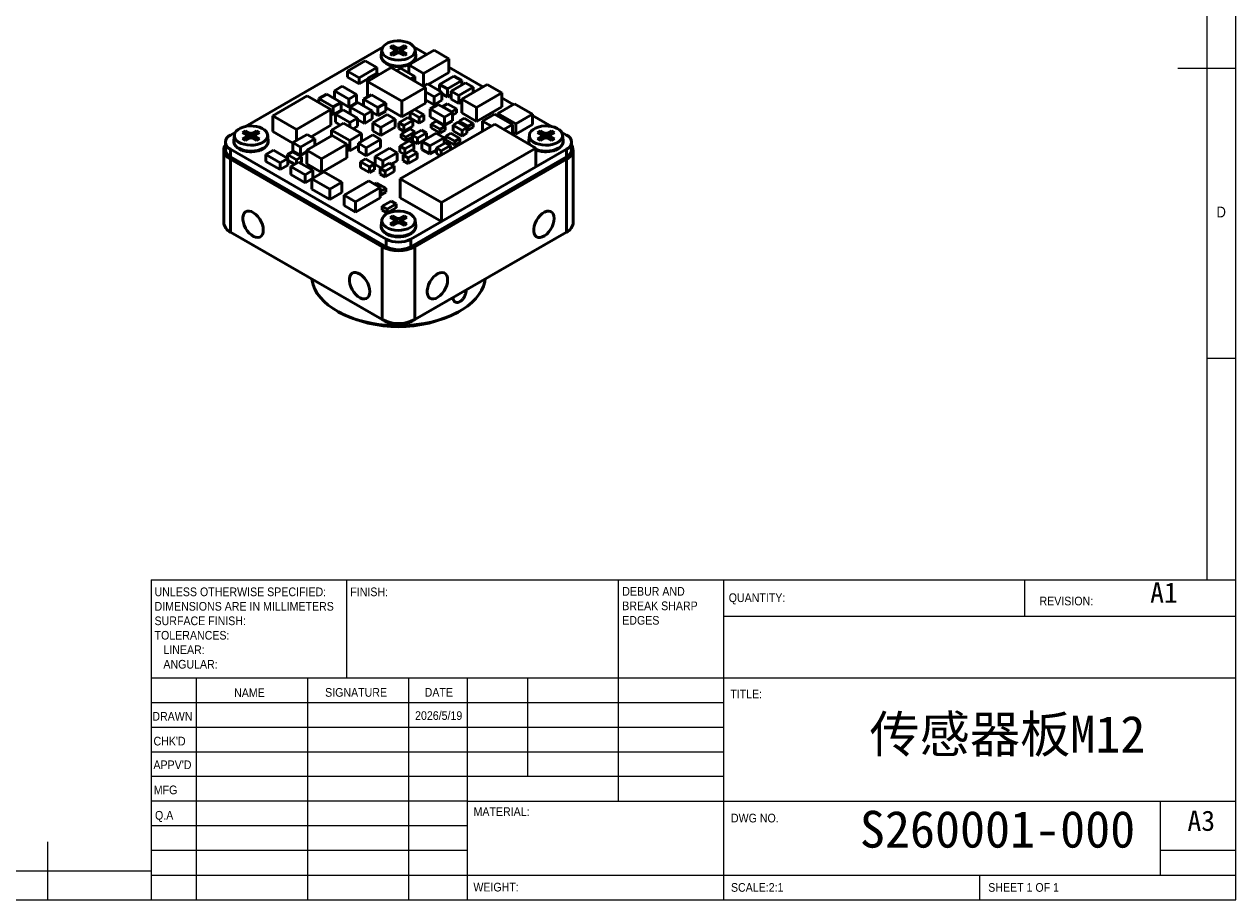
# Model space of a CAD drawing. Header units: millimetres. Extents: x 2 to 208, y 2 to 146.
# Tile 2 of 3: x 103 to 208, y 2 to 78. Entities that reach past the tile are written whole.
import ezdxf

# ---------------------------------------------------------------- set-up
doc = ezdxf.new("R2010")
doc.units = ezdxf.units.MM
doc.header["$LTSCALE"] = 0.5
doc.layers.add('SOL', color=7, linetype='Continuous', lineweight=50)
doc.layers.add('TEXT', color=5, linetype='Continuous')
doc.styles.add('SLDTEXTSTYLE1', font='GOTHIC.TTF', dxfattribs={"width": 0.913})
doc.styles.add('SLDTEXTSTYLE2', font='仿宋_GB2312')
doc.styles.add('SLDTEXTSTYLE3', font='仿宋_GB2312', dxfattribs={"bigfont": 'bigfont'})

msp = doc.modelspace()

# ---------------------------------------------------------------- linework, layer by layer
at = {"layer": 'SOL'}
for p, q in [((122.036, 69.237), (133.892, 76.082)), ((133.76, 75.373), (133.757, 75.343)), ((133.811, 75.854), (133.76, 75.373)), ((134.526, 76.08), (134.766, 76.219)), ((134.865, 75.884), (134.526, 76.08)), ((134.526, 75.525), (134.865, 75.721)), ((134.766, 75.386), (134.526, 75.525)), ((134.766, 76.219), (135.106, 76.023)), ((134.914, 75.839), (134.766, 76.219)), ((135.106, 75.582), (134.766, 75.386)), ((134.865, 75.444), (134.865, 75.721)), ((134.938, 75.777), (134.923, 75.817)), ((134.924, 75.477), (134.924, 75.803)), ((134.924, 75.769), (134.938, 75.777)), ((134.938, 75.777), (135.106, 75.68)), ((135.106, 75.68), (135.106, 76.023)), ((135.389, 76.023), (135.728, 76.219)), ((135.389, 76.023), (135.389, 75.68)), ((135.389, 75.68), (135.557, 75.777)), ((135.728, 75.386), (135.389, 75.582)), ((135.557, 75.777), (135.572, 75.817)), ((135.557, 75.777), (135.571, 75.769)), ((135.571, 75.803), (135.571, 75.477)), ((135.581, 75.839), (135.728, 76.219)), ((135.969, 76.08), (135.629, 75.884)), ((135.629, 75.721), (135.969, 75.525)), ((135.629, 75.721), (135.629, 75.444)), ((135.728, 76.219), (135.969, 76.08)), ((135.969, 75.525), (135.728, 75.386)), ((138.323, 75.822), (136.131, 74.557)), ((136.603, 76.082), (137.687, 75.455)), ((136.735, 75.373), (136.683, 75.854)), ((136.738, 75.338), (136.735, 75.373)), ((139.595, 75.087), (138.323, 75.822)), ((130.86, 74.016), (132.381, 74.893)), ((133.371, 74.322), (131.85, 73.444)), ((132.381, 74.893), (133.371, 74.322)), ((134.619, 74.317), (132.569, 73.133)), ((133.371, 73.852), (133.371, 74.322)), ((137.589, 72.603), (134.619, 74.317)), ((135.071, 74.056), (135.425, 74.261)), ((135.425, 74.261), (136.662, 73.547)), ((136.131, 73.854), (136.131, 74.557)), ((136.131, 74.557), (137.403, 73.822)), ((137.403, 73.822), (139.595, 75.087)), ((139.595, 75.087), (139.595, 73.903)), ((139.595, 74.354), (142.537, 72.656)), ((131.85, 73.444), (130.86, 74.016)), ((130.86, 74.016), (130.86, 73.485)), ((131.85, 72.913), (130.86, 73.485)), ((131.85, 73.444), (131.85, 72.913)), ((132.592, 73.342), (131.85, 72.913)), ((133.37, 73.853), (132.592, 73.404)), ((132.592, 73.404), (132.815, 73.275)), ((132.592, 73.404), (132.592, 73.147)), ((133.593, 73.724), (133.37, 73.853)), ((136.662, 73.547), (136.308, 73.342)), ((136.662, 73.547), (136.662, 73.138)), ((137.403, 73.822), (137.403, 72.71)), ((137.82, 72.878), (139.595, 73.903)), ((140.032, 73.587), (138.794, 72.873)), ((139.466, 72.485), (140.703, 73.199)), ((140.703, 73.199), (140.032, 73.587)), ((140.703, 73.199), (140.703, 72.834)), ((129.724, 72.318), (130.396, 72.706)), ((130.962, 71.604), (129.724, 72.318)), ((129.724, 72.318), (129.724, 71.642)), ((130.396, 72.706), (131.633, 71.991)), ((132.569, 73.133), (132.569, 71.783)), ((132.569, 73.133), (135.539, 71.419)), ((135.539, 71.419), (137.589, 72.603)), ((137.406, 72.709), (137.76, 72.913)), ((137.589, 71.247), (137.589, 72.603)), ((138.325, 71.811), (137.589, 72.236)), ((137.76, 72.913), (138.997, 72.199)), ((138.997, 72.199), (138.325, 71.811)), ((138.794, 72.873), (139.466, 72.485)), ((138.794, 72.873), (138.794, 72.316)), ((138.997, 72.199), (138.997, 71.505)), ((139.466, 71.791), (139.466, 72.485)), ((141.019, 73.017), (139.782, 72.302)), ((139.782, 72.302), (139.782, 71.608)), ((139.782, 72.302), (140.454, 71.915)), ((140.454, 71.915), (141.691, 72.629)), ((142.902, 72.867), (140.71, 71.602)), ((141.691, 72.629), (141.019, 73.017)), ((141.691, 72.629), (141.691, 72.168)), ((144.175, 72.132), (142.902, 72.867)), ((127.367, 71.88), (124.397, 70.166)), ((129.417, 70.697), (127.367, 71.88)), ((128.377, 71.644), (129.049, 72.032)), ((129.615, 70.93), (128.377, 71.644)), ((128.377, 71.644), (128.377, 71.297)), ((129.049, 72.032), (130.286, 71.317)), ((130.286, 71.317), (129.615, 70.93)), ((130.286, 71.317), (130.286, 70.623)), ((130.962, 70.909), (130.286, 71.299)), ((131.633, 71.991), (130.962, 71.604)), ((130.962, 70.909), (130.962, 71.604)), ((131.633, 71.297), (130.962, 70.909)), ((131.071, 70.918), (131.743, 71.306)), ((131.633, 71.991), (131.633, 71.297)), ((131.743, 71.306), (132.98, 70.592)), ((132.239, 71.592), (132.91, 71.98)), ((133.476, 70.878), (132.239, 71.592)), ((132.239, 71.592), (132.239, 71.02)), ((132.91, 71.98), (134.148, 71.266)), ((134.148, 71.266), (133.476, 70.878)), ((134.148, 71.266), (134.148, 70.571)), ((135.539, 71.419), (135.539, 70.063)), ((135.539, 70.063), (137.589, 71.247)), ((138.325, 71.117), (137.589, 71.542)), ((137.986, 70.763), (138.658, 71.15)), ((138.325, 71.117), (138.325, 71.811)), ((138.997, 71.505), (138.325, 71.117)), ((138.658, 71.15), (139.895, 70.436)), ((138.997, 72.061), (139.466, 71.791)), ((139.058, 70.956), (139.482, 71.201)), ((139.466, 71.791), (139.782, 71.973)), ((139.482, 71.201), (140.26, 70.752)), ((139.782, 71.608), (140.454, 71.221)), ((140.454, 71.221), (140.454, 71.915)), ((140.454, 71.221), (140.71, 71.369)), ((140.71, 70.418), (140.71, 71.602)), ((140.71, 71.602), (141.983, 70.867)), ((141.983, 70.867), (144.175, 72.132)), ((143.82, 70.371), (145.257, 71.201)), ((144.175, 72.132), (144.175, 70.948)), ((144.175, 71.71), (145.157, 71.143)), ((145.257, 71.201), (146.813, 70.303)), ((124.397, 70.166), (124.397, 68.811)), ((124.397, 70.166), (126.447, 68.982)), ((126.447, 68.982), (129.417, 70.697)), ((129.417, 70.697), (129.417, 69.341)), ((129.615, 70.236), (129.417, 70.349)), ((129.615, 70.236), (129.615, 70.93)), ((130.286, 70.623), (129.615, 70.236)), ((129.814, 70.296), (130.486, 70.684)), ((131.051, 69.582), (129.814, 70.296)), ((129.814, 70.296), (129.814, 69.602)), ((130.486, 70.684), (131.723, 69.97)), ((132.309, 70.204), (131.071, 70.918)), ((131.071, 70.918), (131.071, 70.346)), ((132.98, 70.592), (132.309, 70.204)), ((132.309, 69.51), (132.309, 70.204)), ((132.98, 70.592), (132.98, 69.898)), ((133.476, 70.184), (132.98, 70.47)), ((134.284, 70.269), (133.047, 69.555)), ((133.476, 70.184), (133.476, 70.878)), ((134.148, 70.571), (133.476, 70.184)), ((134.148, 70.866), (135.539, 70.063)), ((134.956, 69.881), (134.284, 70.269)), ((136.244, 70.463), (136.669, 70.708)), ((136.244, 70.463), (137.022, 70.014)), ((136.244, 69.973), (136.244, 70.463)), ((136.669, 70.708), (137.446, 70.258)), ((137.446, 70.258), (137.022, 70.014)), ((137.446, 70.258), (137.446, 69.769)), ((139.223, 70.048), (137.986, 70.763)), ((137.986, 70.763), (137.986, 70.069)), ((139.223, 69.354), (137.986, 70.069)), ((139.836, 70.507), (139.058, 70.956)), ((139.058, 70.956), (139.058, 70.919)), ((139.895, 70.436), (139.223, 70.048)), ((140.26, 70.752), (139.836, 70.507)), ((139.836, 70.507), (139.836, 70.47)), ((139.895, 70.436), (139.895, 69.742)), ((140.26, 70.425), (139.895, 70.215)), ((140.26, 70.752), (140.26, 70.425)), ((140.71, 70.418), (141.983, 69.683)), ((141.983, 69.683), (144.175, 70.948)), ((141.983, 70.867), (141.983, 69.683)), ((142.499, 69.712), (143.525, 70.304)), ((143.525, 70.304), (145.08, 69.406)), ((145.376, 69.473), (143.82, 70.371)), ((143.82, 70.371), (143.82, 70.134)), ((146.813, 70.303), (145.376, 69.473)), ((146.813, 70.303), (146.813, 69.404)), ((146.813, 70.187), (148.458, 69.237)), ((127.715, 68.359), (129.417, 69.341)), ((129.478, 68.935), (130.503, 69.527)), ((130.224, 69.365), (129.814, 69.602)), ((130.503, 69.527), (132.059, 68.629)), ((131.723, 69.97), (131.051, 69.582)), ((131.051, 69.21), (131.051, 69.582)), ((131.723, 69.275), (131.331, 69.049)), ((131.723, 69.97), (131.723, 69.275)), ((132.309, 69.51), (131.723, 69.848)), ((132.98, 69.898), (132.309, 69.51)), ((133.047, 69.555), (133.047, 68.861)), ((133.047, 69.555), (133.719, 69.167)), ((133.719, 69.167), (134.956, 69.881)), ((133.719, 68.473), (134.956, 69.187)), ((133.719, 68.473), (133.719, 69.167)), ((134.956, 69.881), (134.956, 69.187)), ((136.064, 70.016), (135.286, 69.567)), ((135.286, 69.567), (135.71, 69.322)), ((135.286, 69.567), (135.286, 69.077)), ((135.286, 69.077), (135.71, 68.833)), ((143.547, 69.433), (135.393, 64.725)), ((136.244, 69.024), (135.466, 68.575)), ((136.488, 69.771), (135.71, 69.322)), ((135.71, 69.322), (135.71, 68.833)), ((135.71, 68.833), (136.488, 69.282)), ((136.488, 69.771), (136.064, 70.016)), ((137.022, 69.524), (136.244, 69.973)), ((136.668, 68.779), (136.244, 69.024)), ((136.488, 69.282), (136.488, 69.771)), ((137.022, 70.014), (137.022, 69.524)), ((137.446, 69.769), (137.022, 69.524)), ((138.07, 69.453), (138.494, 69.698)), ((138.848, 69.004), (138.07, 69.453)), ((138.07, 69.453), (138.07, 69.126)), ((138.848, 68.677), (138.07, 69.126)), ((138.494, 69.698), (139.272, 69.249)), ((139.272, 69.249), (138.848, 69.004)), ((138.848, 69.004), (138.848, 68.677)), ((139.223, 69.354), (139.223, 70.048)), ((139.895, 69.742), (139.223, 69.354)), ((139.272, 69.249), (139.272, 68.922)), ((139.956, 69.357), (140.38, 69.602)), ((139.956, 69.357), (140.734, 68.908)), ((139.956, 68.867), (139.956, 69.357)), ((140.38, 69.602), (141.158, 69.153)), ((140.495, 69.712), (140.919, 69.957)), ((141.273, 69.263), (140.495, 69.712)), ((140.495, 69.712), (140.495, 69.536)), ((141.158, 69.153), (140.734, 68.908)), ((140.919, 69.957), (141.697, 69.508)), ((141.158, 69.153), (141.158, 68.663)), ((141.697, 69.508), (141.273, 69.263)), ((141.273, 69.263), (141.273, 68.936)), ((141.697, 69.181), (141.273, 68.936)), ((141.697, 69.508), (141.697, 69.181)), ((143.265, 69.27), (142.499, 69.712)), ((142.499, 69.712), (142.499, 68.828)), ((147.103, 67.38), (143.547, 69.433)), ((145.08, 69.406), (144.336, 68.977)), ((145.08, 69.406), (145.08, 68.547)), ((145.376, 69.473), (145.376, 68.575)), ((146.813, 69.404), (145.376, 68.575)), ((120.752, 68.496), (121.164, 68.734)), ((121.032, 68.025), (121.029, 67.996)), ((121.083, 68.506), (121.032, 68.025)), ((121.798, 68.733), (122.039, 68.871)), ((122.138, 68.537), (121.798, 68.733)), ((121.798, 68.177), (122.138, 68.373)), ((122.039, 68.039), (121.798, 68.177)), ((122.039, 68.871), (122.378, 68.675)), ((122.186, 68.491), (122.039, 68.871)), ((122.378, 68.235), (122.039, 68.039)), ((122.138, 68.096), (122.138, 68.373)), ((122.21, 68.429), (122.195, 68.469)), ((122.196, 68.13), (122.196, 68.455)), ((122.196, 68.421), (122.21, 68.429)), ((122.21, 68.429), (122.378, 68.333)), ((122.378, 68.333), (122.378, 68.675)), ((122.661, 68.675), (123, 68.871)), ((122.661, 68.675), (122.661, 68.333)), ((122.661, 68.333), (122.829, 68.429)), ((123, 68.039), (122.661, 68.235)), ((122.829, 68.429), (122.844, 68.469)), ((122.829, 68.429), (122.843, 68.421)), ((122.843, 68.455), (122.843, 68.13)), ((122.853, 68.491), (123, 68.871)), ((123.241, 68.733), (122.901, 68.537)), ((122.901, 68.373), (123.241, 68.177)), ((122.901, 68.373), (122.901, 68.096)), ((123, 68.871), (123.241, 68.733)), ((123.241, 68.177), (123, 68.039)), ((124.007, 68.025), (123.955, 68.506)), ((124.01, 67.99), (124.007, 68.025)), ((124.397, 68.811), (126.132, 67.809)), ((127.369, 68.558), (126.132, 67.844)), ((126.447, 68.982), (126.447, 68.026)), ((126.804, 67.456), (128.041, 68.171)), ((129.522, 68.46), (127.33, 67.195)), ((128.041, 68.171), (127.369, 68.558)), ((128.041, 68.171), (128.041, 67.606)), ((131.034, 68.037), (129.478, 68.935)), ((129.478, 68.935), (129.478, 68.435)), ((130.795, 67.726), (129.522, 68.46)), ((132.059, 68.629), (131.034, 68.037)), ((131.034, 67.138), (131.034, 68.037)), ((133.027, 68.507), (131.79, 67.792)), ((132.059, 68.629), (132.059, 67.948)), ((132.461, 67.404), (133.699, 68.119)), ((133.699, 68.119), (133.027, 68.507)), ((133.047, 68.861), (133.719, 68.473)), ((133.699, 68.119), (133.699, 67.425)), ((136.154, 67.995), (135.376, 67.546)), ((135.466, 68.575), (135.89, 68.33)), ((135.466, 68.575), (135.466, 68.248)), ((135.466, 68.248), (135.89, 68.003)), ((135.89, 68.33), (136.668, 68.779)), ((135.89, 68.003), (135.89, 68.33)), ((135.89, 68.003), (136.454, 68.328)), ((136.578, 67.75), (136.154, 67.995)), ((137.231, 68.928), (136.454, 68.479)), ((136.454, 68.479), (136.454, 67.989)), ((136.454, 68.479), (136.878, 68.234)), ((136.454, 67.989), (136.878, 67.744)), ((136.668, 68.779), (136.668, 68.602)), ((137.656, 68.683), (136.878, 68.234)), ((136.878, 68.234), (136.878, 67.744)), ((136.878, 67.744), (137.656, 68.193)), ((137.656, 68.683), (137.231, 68.928)), ((138.505, 68.662), (137.268, 67.948)), ((137.656, 68.193), (137.656, 68.683)), ((137.939, 67.56), (139.177, 68.274)), ((139.177, 68.274), (138.505, 68.662)), ((139.272, 68.922), (138.848, 68.677)), ((139.177, 68.274), (139.177, 67.77)), ((139.327, 68.416), (139.752, 68.661)), ((140.105, 67.967), (139.327, 68.416)), ((139.327, 68.416), (139.327, 68.089)), ((140.105, 67.64), (139.327, 68.089)), ((139.752, 68.661), (140.529, 68.212)), ((140.734, 68.418), (139.956, 68.867)), ((140.529, 68.212), (140.105, 67.967)), ((140.105, 67.967), (140.105, 67.64)), ((140.529, 68.212), (140.529, 67.885)), ((140.734, 68.908), (140.734, 68.418)), ((141.158, 68.663), (140.734, 68.418)), ((141.273, 68.936), (141.158, 69.002)), ((145.376, 68.575), (145.08, 68.746)), ((146.488, 68.025), (146.485, 67.996)), ((146.539, 68.506), (146.488, 68.025)), ((147.254, 68.733), (147.494, 68.871)), ((147.593, 68.537), (147.254, 68.733)), ((147.254, 68.177), (147.593, 68.373)), ((147.494, 68.039), (147.254, 68.177)), ((147.494, 68.871), (147.834, 68.675)), ((147.642, 68.491), (147.494, 68.871)), ((147.834, 68.235), (147.494, 68.039)), ((147.593, 68.096), (147.593, 68.373)), ((147.666, 68.429), (147.65, 68.469)), ((147.652, 68.13), (147.652, 68.455)), ((147.652, 68.421), (147.666, 68.429)), ((147.666, 68.429), (147.834, 68.333)), ((147.834, 68.333), (147.834, 68.675)), ((148.117, 68.675), (148.456, 68.871)), ((148.117, 68.675), (148.117, 68.333)), ((148.117, 68.333), (148.285, 68.429)), ((148.456, 68.039), (148.117, 68.235)), ((148.285, 68.429), (148.3, 68.469)), ((148.285, 68.429), (148.299, 68.421)), ((148.299, 68.455), (148.299, 68.13)), ((148.309, 68.491), (148.456, 68.871)), ((148.697, 68.733), (148.357, 68.537)), ((148.357, 68.373), (148.697, 68.177)), ((148.357, 68.373), (148.357, 68.096)), ((148.456, 68.871), (148.697, 68.733)), ((148.697, 68.177), (148.456, 68.039)), ((149.33, 68.734), (149.743, 68.496)), ((149.463, 68.025), (149.411, 68.506)), ((149.465, 67.99), (149.463, 68.025)), ((120.166, 67.232), (120.166, 60.944)), ((120.312, 67.883), (120.312, 67.232)), ((134.187, 59.515), (120.752, 67.271)), ((120.752, 66.619), (120.752, 67.271)), ((124.469, 67.2), (123.797, 66.812)), ((125.706, 66.485), (124.469, 67.2)), ((125.677, 66.817), (126.102, 67.061)), ((126.102, 67.061), (126.879, 66.612)), ((126.132, 67.844), (126.132, 67.15)), ((126.132, 67.844), (126.804, 67.456)), ((126.132, 67.15), (126.804, 66.762)), ((126.804, 66.762), (126.804, 67.456)), ((126.804, 66.762), (127.33, 67.066)), ((127.33, 66.011), (127.33, 67.195)), ((127.33, 67.195), (128.603, 66.46)), ((128.603, 66.46), (130.795, 67.726)), ((130.795, 67.726), (130.795, 66.542)), ((131.034, 67.138), (130.795, 67.276)), ((131.79, 67.575), (131.034, 67.138)), ((131.79, 67.792), (132.461, 67.404)), ((131.79, 67.792), (131.79, 67.098)), ((131.79, 67.098), (132.461, 66.71)), ((132.461, 66.71), (133.699, 67.425)), ((132.461, 66.71), (132.461, 67.404)), ((134.464, 67.366), (133.226, 66.652)), ((133.898, 66.264), (135.136, 66.978)), ((135.136, 66.978), (134.464, 67.366)), ((135.136, 66.978), (135.136, 66.284)), ((135.376, 67.546), (135.376, 67.056)), ((135.376, 67.546), (135.8, 67.301)), ((135.376, 67.056), (135.76, 66.834)), ((136.423, 67.217), (135.645, 66.768)), ((136.578, 67.75), (135.8, 67.301)), ((135.8, 67.301), (135.8, 66.857)), ((136.848, 66.972), (136.07, 66.523)), ((136.848, 66.972), (136.423, 67.217)), ((136.464, 67.194), (136.578, 67.26)), ((136.578, 67.26), (136.578, 67.75)), ((136.848, 66.482), (136.848, 66.972)), ((137.268, 67.948), (137.939, 67.56)), ((137.268, 67.948), (137.268, 67.254)), ((137.268, 67.254), (137.939, 66.866)), ((137.939, 66.866), (137.939, 67.56)), ((137.939, 66.866), (138.519, 67.201)), ((139.297, 67.839), (138.519, 67.39)), ((138.519, 67.39), (138.943, 67.145)), ((138.519, 67.39), (138.519, 66.9)), ((139.721, 67.594), (138.943, 67.145)), ((138.943, 67.145), (138.943, 66.775)), ((138.949, 62.672), (147.103, 67.38)), ((139.721, 67.594), (139.297, 67.839)), ((139.721, 67.224), (139.721, 67.594)), ((140.529, 67.885), (140.105, 67.64)), ((147.103, 67.38), (147.103, 65.747)), ((149.743, 67.271), (147.103, 65.747)), ((149.743, 67.271), (149.743, 66.619)), ((150.183, 67.232), (150.183, 67.883)), ((150.329, 60.944), (150.329, 67.232)), ((134.187, 58.863), (120.752, 66.619)), ((120.752, 66.415), (133.833, 58.863)), ((120.752, 60.128), (120.752, 66.415)), ((123.797, 66.812), (123.797, 66.232)), ((123.797, 66.812), (125.035, 66.098)), ((123.797, 66.232), (125.035, 65.518)), ((125.035, 66.098), (125.706, 66.485)), ((125.035, 66.098), (125.035, 65.518)), ((125.035, 65.518), (125.706, 65.906)), ((125.677, 66.817), (126.455, 66.367)), ((125.677, 66.502), (125.677, 66.817)), ((125.706, 65.906), (125.706, 66.485)), ((126.283, 65.977), (125.706, 66.31)), ((125.952, 65.786), (126.624, 66.174)), ((126.879, 66.612), (126.455, 66.367)), ((126.455, 66.367), (126.455, 66.076)), ((126.624, 66.174), (127.862, 65.459)), ((126.879, 66.122), (126.796, 66.074)), ((126.879, 66.612), (126.879, 66.122)), ((127.33, 66.011), (128.603, 65.276)), ((128.603, 65.276), (130.795, 66.542)), ((128.603, 66.46), (128.603, 65.276)), ((131.964, 66.194), (132.388, 66.439)), ((131.964, 66.194), (132.741, 65.745)), ((131.964, 65.704), (131.964, 66.194)), ((132.388, 66.439), (133.166, 65.99)), ((133.166, 65.99), (132.741, 65.745)), ((133.166, 65.99), (133.166, 65.5)), ((133.226, 66.652), (133.898, 66.264)), ((133.226, 66.652), (133.226, 65.958)), ((133.226, 65.958), (133.734, 65.665)), ((134.448, 66.076), (133.67, 65.627)), ((133.898, 65.759), (133.898, 66.264)), ((134.872, 65.832), (134.448, 66.076)), ((134.612, 65.982), (135.136, 66.284)), ((135.645, 66.768), (136.07, 66.523)), ((135.645, 66.768), (135.645, 66.278)), ((135.645, 66.278), (136.07, 66.033)), ((136.07, 66.523), (136.07, 66.033)), ((136.07, 66.033), (136.848, 66.482)), ((149.743, 66.619), (136.308, 58.863)), ((136.662, 58.863), (149.743, 66.415)), ((138.519, 66.9), (138.839, 66.715)), ((149.743, 66.415), (149.743, 60.128)), ((127.19, 65.071), (125.952, 65.786)), ((125.952, 65.786), (125.952, 65.092)), ((127.19, 64.377), (125.952, 65.092)), ((127.862, 65.459), (127.19, 65.071)), ((127.19, 64.377), (127.19, 65.071)), ((127.772, 64.736), (128.797, 65.327)), ((127.862, 65.459), (127.862, 64.787)), ((128.797, 65.327), (130.353, 64.429)), ((132.741, 65.255), (131.964, 65.704)), ((132.741, 65.745), (132.741, 65.255)), ((133.166, 65.5), (132.741, 65.255)), ((133.67, 65.627), (133.67, 65.137)), ((133.67, 65.627), (134.094, 65.382)), ((133.67, 65.137), (134.094, 64.893)), ((134.872, 65.832), (134.094, 65.382)), ((134.094, 65.382), (134.094, 64.893)), ((134.094, 64.893), (134.872, 65.342)), ((134.872, 65.342), (134.872, 65.832)), ((138.949, 61.039), (147.103, 65.747)), ((127.772, 64.713), (127.19, 64.377)), ((129.327, 63.837), (127.772, 64.736)), ((127.772, 64.736), (127.772, 63.837)), ((129.327, 62.939), (127.772, 63.837)), ((130.353, 64.429), (129.327, 63.837)), ((129.327, 62.939), (129.327, 63.837)), ((130.353, 64.429), (130.353, 63.531)), ((132.681, 64.547), (130.56, 63.323)), ((131.55, 62.751), (133.671, 63.976)), ((133.671, 63.976), (132.681, 64.547)), ((133.193, 64.252), (133.376, 64.358)), ((133.376, 64.358), (134.153, 63.909)), ((133.671, 63.976), (133.671, 63.078)), ((134.153, 63.909), (133.729, 63.664)), ((134.153, 63.909), (134.153, 63.582)), ((135.393, 64.725), (135.393, 63.092)), ((135.393, 64.725), (138.949, 62.672)), ((130.353, 63.531), (129.327, 62.939)), ((130.56, 62.425), (130.56, 63.323)), ((130.56, 63.323), (131.55, 62.751)), ((131.55, 61.853), (133.671, 63.078)), ((131.55, 62.751), (131.55, 61.853)), ((133.729, 63.664), (133.671, 63.697)), ((133.729, 63.337), (133.671, 63.371)), ((133.729, 63.664), (133.729, 63.337)), ((134.153, 63.582), (133.729, 63.337)), ((134.627, 62.803), (133.849, 62.354)), ((135.051, 62.558), (134.627, 62.803)), ((135.393, 63.092), (138.949, 61.039)), ((130.56, 62.425), (131.55, 61.853)), ((133.849, 62.354), (134.274, 62.109)), ((133.849, 62.354), (133.849, 62.027)), ((133.849, 62.027), (134.274, 61.782)), ((134.274, 62.109), (135.051, 62.558)), ((134.274, 61.782), (135.051, 62.231)), ((134.274, 61.782), (134.274, 62.109)), ((135.051, 62.558), (135.051, 62.231)), ((138.949, 61.039), (138.949, 62.672)), ((133.76, 60.678), (133.757, 60.648)), ((133.811, 61.159), (133.76, 60.678)), ((134.526, 61.385), (134.766, 61.524)), ((134.865, 61.189), (134.526, 61.385)), ((134.526, 60.83), (134.865, 61.026)), ((134.766, 60.691), (134.526, 60.83)), ((134.766, 61.524), (135.106, 61.328)), ((134.914, 61.144), (134.766, 61.524)), ((135.106, 60.887), (134.766, 60.691)), ((134.865, 60.748), (134.865, 61.026)), ((134.938, 61.082), (134.923, 61.121)), ((134.924, 60.782), (134.924, 61.107)), ((134.924, 61.074), (134.938, 61.082)), ((134.938, 61.082), (135.106, 60.985)), ((135.106, 60.985), (135.106, 61.328)), ((135.389, 61.328), (135.728, 61.524)), ((135.389, 61.328), (135.389, 60.985)), ((135.389, 60.985), (135.557, 61.082)), ((135.728, 60.691), (135.389, 60.887)), ((135.557, 61.082), (135.572, 61.121)), ((135.557, 61.082), (135.571, 61.074)), ((135.571, 61.107), (135.571, 60.782)), ((135.581, 61.144), (135.728, 61.524)), ((135.969, 61.385), (135.629, 61.189)), ((135.629, 61.026), (135.969, 60.83)), ((135.629, 61.026), (135.629, 60.748)), ((135.728, 61.524), (135.969, 61.385)), ((135.969, 60.83), (135.728, 60.691)), ((138.948, 61.04), (136.308, 59.515)), ((136.735, 60.678), (136.683, 61.159)), ((136.738, 60.642), (136.735, 60.678)), ((120.752, 60.128), (133.833, 52.576)), ((120.964, 60.005), (120.752, 60.128)), ((120.964, 60.005), (134.045, 52.453)), ((136.449, 52.453), (149.531, 60.005)), ((136.662, 52.576), (149.743, 60.128)), ((149.743, 60.128), (149.531, 60.005)), ((133.833, 58.863), (133.833, 52.576)), ((134.187, 59.515), (134.187, 58.863)), ((136.308, 58.863), (136.308, 59.515)), ((136.662, 52.576), (136.662, 58.863)), ((129.943, 53.31), (130.085, 53.229)), ((133.833, 52.576), (134.045, 52.453)), ((136.449, 52.453), (136.662, 52.576)), ((140.41, 53.229), (140.551, 53.31))]:
    msp.add_line(p, q, dxfattribs=at)
at = {"layer": 'SOL', "flags": 128}
for points in [[(136.265, 75.215), (136.039, 75.109), (135.781, 75.031), (135.501, 74.985), (135.211, 74.972), (134.922, 74.994), (134.647, 75.048), (134.396, 75.133), (134.18, 75.246), (134.007, 75.381), (133.886, 75.534), (133.82, 75.698), (133.813, 75.866), (133.864, 76.031), (133.972, 76.187), (134.132, 76.328), (134.338, 76.446), (134.581, 76.539), (134.852, 76.601), (135.138, 76.631), (135.429, 76.627), (135.713, 76.589), (135.977, 76.518), (136.212, 76.419), (136.407, 76.294), (136.555, 76.149), (136.649, 75.99), (136.686, 75.824), (136.664, 75.656), (136.583, 75.495), (136.449, 75.346), (136.265, 75.215)], [(133.757, 75.343), (133.757, 75.32), (133.785, 75.152), (133.87, 74.991), (134.008, 74.842), (134.193, 74.711), (134.419, 74.604), (134.677, 74.525), (134.957, 74.476), (135.247, 74.459), (135.538, 74.476), (135.818, 74.525), (136.075, 74.604), (136.301, 74.711), (136.487, 74.842), (136.624, 74.991), (136.709, 75.152), (136.738, 75.32), (136.738, 75.338)], [(123.537, 67.868), (123.311, 67.762), (123.053, 67.684), (122.773, 67.637), (122.483, 67.625), (122.194, 67.646), (121.919, 67.7), (121.668, 67.786), (121.452, 67.898), (121.28, 68.034), (121.158, 68.186), (121.092, 68.35), (121.085, 68.518), (121.136, 68.684), (121.244, 68.84), (121.404, 68.98), (121.61, 69.099), (121.853, 69.191), (122.124, 69.254), (122.41, 69.283), (122.701, 69.279), (122.985, 69.241), (123.249, 69.171), (123.484, 69.071), (123.679, 68.947), (123.827, 68.802), (123.921, 68.643), (123.958, 68.476), (123.936, 68.309), (123.856, 68.147), (123.721, 67.998), (123.537, 67.868)], [(148.993, 67.868), (148.767, 67.762), (148.509, 67.684), (148.229, 67.637), (147.939, 67.625), (147.65, 67.646), (147.375, 67.7), (147.124, 67.786), (146.908, 67.898), (146.735, 68.034), (146.614, 68.186), (146.548, 68.35), (146.541, 68.518), (146.592, 68.684), (146.7, 68.84), (146.86, 68.98), (147.066, 69.099), (147.309, 69.191), (147.579, 69.254), (147.866, 69.283), (148.157, 69.279), (148.441, 69.241), (148.705, 69.171), (148.94, 69.071), (149.135, 68.947), (149.283, 68.802), (149.377, 68.643), (149.414, 68.476), (149.391, 68.309), (149.311, 68.147), (149.177, 67.998), (148.993, 67.868)], [(121.029, 67.996), (121.029, 67.972), (121.058, 67.804), (121.142, 67.643), (121.28, 67.494), (121.465, 67.364), (121.691, 67.257), (121.949, 67.177), (122.229, 67.128), (122.519, 67.112), (122.81, 67.128), (123.09, 67.177), (123.347, 67.257), (123.573, 67.364), (123.759, 67.494), (123.896, 67.643), (123.981, 67.804), (124.01, 67.972), (124.01, 67.99)], [(147.103, 67.275), (147.147, 67.257), (147.405, 67.177), (147.684, 67.128), (147.975, 67.112), (148.266, 67.128), (148.546, 67.177), (148.803, 67.257), (149.029, 67.364), (149.215, 67.494), (149.352, 67.643), (149.437, 67.804), (149.466, 67.972), (149.465, 67.99)], [(120.752, 66.415), (120.528, 66.569), (120.353, 66.744), (120.234, 66.933), (120.173, 67.131), (120.173, 67.332), (120.234, 67.53), (120.312, 67.665)], [(123.58, 60.291), (123.559, 60.523), (123.498, 60.767), (123.4, 61.013), (123.268, 61.249), (123.11, 61.464), (122.933, 61.649), (122.744, 61.793), (122.553, 61.891), (122.369, 61.939), (122.2, 61.933), (122.054, 61.874), (121.939, 61.765), (121.859, 61.611), (121.817, 61.419), (121.817, 61.198), (121.859, 60.959), (121.939, 60.713), (122.054, 60.47), (122.2, 60.243), (122.369, 60.042), (122.553, 59.877), (122.744, 59.755), (122.933, 59.682), (123.11, 59.661), (123.268, 59.693), (123.4, 59.778), (123.498, 59.91), (123.559, 60.084), (123.58, 60.291)], [(136.265, 60.52), (136.039, 60.414), (135.781, 60.336), (135.501, 60.29), (135.211, 60.277), (134.922, 60.298), (134.647, 60.353), (134.396, 60.438), (134.18, 60.551), (134.007, 60.686), (133.886, 60.839), (133.82, 61.002), (133.813, 61.17), (133.864, 61.336), (133.972, 61.492), (134.132, 61.632), (134.338, 61.751), (134.581, 61.844), (134.852, 61.906), (135.138, 61.936), (135.429, 61.931), (135.713, 61.893), (135.977, 61.823), (136.212, 61.724), (136.407, 61.599), (136.555, 61.454), (136.649, 61.295), (136.686, 61.128), (136.664, 60.961), (136.583, 60.799), (136.449, 60.65), (136.265, 60.52)], [(148.682, 61.312), (148.662, 61.519), (148.601, 61.693), (148.502, 61.825), (148.371, 61.91), (148.212, 61.942), (148.035, 61.922), (147.846, 61.848), (147.655, 61.726), (147.471, 61.561), (147.302, 61.36), (147.157, 61.133), (147.041, 60.891), (146.961, 60.644), (146.92, 60.405), (146.92, 60.184), (146.961, 59.992), (147.041, 59.838), (147.157, 59.729), (147.302, 59.67), (147.471, 59.665), (147.655, 59.712), (147.846, 59.81), (148.035, 59.955), (148.212, 60.139), (148.371, 60.354), (148.502, 60.59), (148.601, 60.836), (148.662, 61.08), (148.682, 61.312)], [(133.757, 60.648), (133.757, 60.625), (133.785, 60.457), (133.87, 60.295), (134.008, 60.147), (134.193, 60.016), (134.419, 59.909), (134.677, 59.83), (134.957, 59.781), (135.247, 59.764), (135.538, 59.781), (135.818, 59.83), (136.075, 59.909), (136.301, 60.016), (136.487, 60.147), (136.624, 60.295), (136.709, 60.457), (136.738, 60.625), (136.738, 60.642)], [(132.772, 54.985), (132.752, 55.216), (132.691, 55.46), (132.592, 55.706), (132.461, 55.943), (132.303, 56.158), (132.125, 56.342), (131.936, 56.486), (131.746, 56.585), (131.561, 56.632), (131.393, 56.626), (131.247, 56.567), (131.131, 56.458), (131.051, 56.304), (131.01, 56.113), (131.01, 55.892), (131.051, 55.653), (131.131, 55.406), (131.247, 55.163), (131.393, 54.936), (131.561, 54.736), (131.746, 54.57), (131.936, 54.448), (132.125, 54.375), (132.303, 54.354), (132.461, 54.387), (132.592, 54.471), (132.691, 54.603), (132.752, 54.777), (132.772, 54.985)], [(139.49, 56.005), (139.469, 56.213), (139.408, 56.387), (139.31, 56.519), (139.178, 56.603), (139.02, 56.636), (138.843, 56.615), (138.654, 56.542), (138.463, 56.42), (138.279, 56.254), (138.11, 56.053), (137.964, 55.826), (137.849, 55.584), (137.768, 55.337), (137.727, 55.098), (137.727, 54.877), (137.768, 54.685), (137.849, 54.531), (137.964, 54.423), (138.11, 54.364), (138.279, 54.358), (138.463, 54.405), (138.654, 54.503), (138.843, 54.648), (139.02, 54.832), (139.178, 55.047), (139.31, 55.283), (139.408, 55.529), (139.469, 55.774), (139.49, 56.005)], [(127.764, 56.079), (127.784, 55.941), (127.88, 55.562), (128.032, 55.189), (128.242, 54.826), (128.506, 54.474), (128.822, 54.138), (129.189, 53.819), (129.604, 53.52), (130.063, 53.243), (130.562, 52.991), (131.098, 52.765), (131.666, 52.567), (132.263, 52.399), (132.882, 52.263), (133.521, 52.158), (134.173, 52.087), (134.833, 52.048), (135.496, 52.044), (136.158, 52.074), (136.812, 52.137), (137.454, 52.234), (138.079, 52.362), (138.682, 52.523), (139.258, 52.713), (139.802, 52.932), (140.311, 53.178), (140.78, 53.448), (141.206, 53.742), (141.585, 54.056), (141.915, 54.389), (142.192, 54.737), (142.415, 55.098), (142.582, 55.468), (142.692, 55.846), (142.73, 56.079)]]:
    msp.add_lwpolyline(points, dxfattribs=at)
at = {"layer": 'SOL'}
for centre, radius, start, end in [((134.835, 75.803), 0.0873, 290.78342, 69.21658), ((135.247, 76.296), 0.307, 242.60967, 297.39033), ((135.247, 75.953), 0.307, 242.60967, 297.39033), ((135.247, 75.309), 0.307, 62.60967, 117.39033), ((135.66, 75.803), 0.0873, 110.78342, 249.21658), ((120.983, 67.883), 0.655, 110.72804, 249.27196), ((122.107, 68.455), 0.0873, 290.78342, 69.21658), ((122.519, 68.948), 0.307, 242.60967, 297.39033), ((122.519, 68.605), 0.307, 242.60967, 297.39033), ((122.519, 67.962), 0.307, 62.60967, 117.39033), ((122.932, 68.455), 0.0873, 110.78342, 249.21658), ((147.019, 67.975), 0.534, 177.76063, 212.41983), ((147.562, 68.455), 0.0873, 290.78342, 69.21658), ((147.975, 68.948), 0.307, 242.60967, 297.39033), ((147.975, 68.605), 0.307, 242.60967, 297.39033), ((147.975, 67.962), 0.307, 62.60967, 117.39033), ((148.388, 68.455), 0.0873, 110.78342, 249.21658), ((149.511, 67.883), 0.655, 290.72804, 69.27196), ((121.062, 67.307), 0.754, 185.70699, 245.67251), ((149.435, 67.226), 0.867, 290.81502, 30.39815), ((149.432, 67.307), 0.754, 294.32749, 354.29301), ((121.141, 61.026), 0.979, 184.78227, 246.53787), ((134.835, 61.107), 0.0873, 290.78342, 69.21658), ((135.247, 61.601), 0.307, 242.60967, 297.39033), ((135.247, 61.258), 0.307, 242.60967, 297.39033), ((135.247, 60.614), 0.307, 62.60967, 117.39033), ((135.66, 61.107), 0.0873, 110.78342, 249.21658), ((149.329, 61.043), 1.005, 294.33324, 354.34662), ((135.247, 61.578), 3.061, 242.48054, 297.51946), ((135.247, 61.56), 2.303, 242.57976, 297.42024), ((135.247, 60.908), 2.303, 242.57976, 297.42024), ((135.247, 63.117), 11.155, 242.43033, 297.56967), ((135.247, 55.29), 3.061, 242.48054, 297.51946), ((135.247, 54.773), 2.613, 242.60967, 297.39033)]:
    msp.add_arc(centre, radius, start, end, dxfattribs=at)
for points, knots in [([(133.762, 75.339), (133.761, 75.297), (133.758, 75.199), (133.813, 75.047), (133.914, 74.892), (134.063, 74.752), (134.252, 74.63), (134.477, 74.531), (134.729, 74.46), (134.999, 74.417), (135.277, 74.405), (135.555, 74.424), (135.821, 74.473), (136.07, 74.549), (136.21, 74.622), (136.281, 74.658)], [0, 0, 0, 0, 0.0548777, 0.1298976, 0.2054893, 0.2830258, 0.362215, 0.442091, 0.5219407, 0.6016398, 0.6812393, 0.7608386, 0.8405294, 0.9204177, 1, 1, 1, 1]), ([(136.281, 74.658), (136.315, 74.68), (136.416, 74.741), (136.553, 74.861), (136.669, 75.021), (136.734, 75.181), (136.734, 75.287), (136.733, 75.333)], [0, 0, 0, 0, 0.1238255, 0.3590948, 0.5940328, 0.8245613, 1, 1, 1, 1]), ([(121.034, 67.991), (121.033, 67.95), (121.03, 67.851), (121.085, 67.7), (121.187, 67.545), (121.335, 67.404), (121.524, 67.282), (121.749, 67.184), (122.002, 67.112), (122.271, 67.069), (122.549, 67.057), (122.827, 67.076), (123.093, 67.125), (123.342, 67.202), (123.483, 67.274), (123.553, 67.311)], [0, 0, 0, 0, 0.0548777, 0.1298976, 0.2054893, 0.2830258, 0.362215, 0.442091, 0.5219407, 0.6016398, 0.6812393, 0.7608386, 0.8405294, 0.9204177, 1, 1, 1, 1]), ([(123.553, 67.311), (123.588, 67.332), (123.688, 67.394), (123.825, 67.513), (123.941, 67.673), (124.006, 67.834), (124.006, 67.939), (124.005, 67.985)], [0, 0, 0, 0, 0.1238255, 0.3590948, 0.5940328, 0.8245613, 1, 1, 1, 1]), ([(146.49, 67.991), (146.49, 67.95), (146.488, 67.852), (146.514, 67.752), (146.549, 67.7), (146.549, 67.699)], [0, 0, 0, 0, 0.4180535, 0.989548, 1, 1, 1, 1]), ([(149.009, 67.311), (149.043, 67.332), (149.144, 67.394), (149.281, 67.513), (149.397, 67.673), (149.462, 67.834), (149.461, 67.939), (149.461, 67.985)], [0, 0, 0, 0, 0.1238255, 0.3590948, 0.5940328, 0.8245613, 1, 1, 1, 1]), ([(147.103, 67.235), (147.138, 67.219), (147.246, 67.169), (147.458, 67.113), (147.727, 67.069), (148.005, 67.057), (148.282, 67.076), (148.549, 67.125), (148.798, 67.202), (148.938, 67.274), (149.009, 67.311)], [0, 0, 0, 0, 0.0636871, 0.1976952, 0.3314505, 0.4650386, 0.5986265, 0.7323679, 0.8664408, 1, 1, 1, 1]), ([(133.762, 60.644), (133.761, 60.602), (133.758, 60.504), (133.813, 60.352), (133.914, 60.197), (134.063, 60.057), (134.252, 59.935), (134.477, 59.836), (134.729, 59.764), (134.999, 59.722), (135.277, 59.71), (135.555, 59.728), (135.821, 59.778), (136.07, 59.854), (136.21, 59.927), (136.281, 59.963)], [0, 0, 0, 0, 0.05487773, 0.12989761, 0.20548926, 0.2830258, 0.36221496, 0.44209101, 0.52194075, 0.60163983, 0.68123926, 0.76083861, 0.84052941, 0.92041775, 1, 1, 1, 1]), ([(136.281, 59.963), (136.315, 59.984), (136.416, 60.046), (136.553, 60.166), (136.669, 60.325), (136.734, 60.486), (136.734, 60.592), (136.733, 60.637)], [0, 0, 0, 0, 0.1238255, 0.3590948, 0.5940328, 0.8245613, 1, 1, 1, 1]), ([(140.551, 54.127), (140.487, 54.097), (140.358, 54.039), (140.18, 54.059), (140.039, 54.155), (139.973, 54.308), (139.947, 54.421), (139.955, 54.475), (139.956, 54.478)], [0, 0, 0, 0, 0.2125014, 0.424974, 0.6381985, 0.851932, 0.9936247, 1, 1, 1, 1]), ([(141.086, 55.13), (141.086, 55.128), (141.092, 55.058), (141.064, 54.888), (140.984, 54.637), (140.849, 54.399), (140.697, 54.224), (140.592, 54.154), (140.551, 54.127)], [0, 0, 0, 0, 0.0062879, 0.2188041, 0.431291, 0.6445393, 0.8582898, 1, 1, 1, 1])]:
    msp.add_open_spline(points, degree=3, knots=knots, dxfattribs=at)
at = {"layer": 'TEXT'}
for p, q in [((207.5, 2.5), (207.5, 146)), ((205, 143.5), (205, 30.125)), ((207.5, 74.25), (202.5, 74.25)), ((205, 49.25), (207.5, 49.25)), ((113.9, 30.125), (207.5, 30.125)), ((113.9, 30.125), (113.9, 2.5)), ((130.8, 21.625), (130.8, 30.125)), ((154.2, 30.125), (154.2, 11)), ((163.3, 30.125), (163.3, 2.5)), ((189.3, 26.938), (189.3, 30.125)), ((207.5, 26.938), (163.3, 26.938)), ((207.5, 21.625), (113.9, 21.625)), ((117.8, 21.625), (117.8, 2.5)), ((127.395, 21.625), (127.395, 2.5)), ((136.099, 21.625), (136.099, 2.5)), ((141.2, 2.5), (141.2, 21.625)), ((146.4, 13.125), (146.4, 21.625)), ((163.3, 19.5), (113.9, 19.5)), ((163.3, 17.375), (113.9, 17.375)), ((163.3, 15.25), (113.9, 15.25)), ((163.3, 13.125), (113.9, 13.125)), ((141.2, 11), (113.9, 11)), ((141.2, 11), (207.5, 11)), ((201, 4.625), (201, 11)), ((141.2, 8.875), (113.9, 8.875)), ((105, 2.5), (105, 7.5)), ((141.2, 6.75), (113.9, 6.75)), ((207.5, 6.75), (201, 6.75)), ((5, 5), (113.9, 5)), ((113.9, 4.625), (207.5, 4.625)), ((185.4, 2.5), (185.4, 4.625)), ((2.5, 2.5), (207.5, 2.5))]:
    msp.add_line(p, q, dxfattribs=at)

# ---------------------------------------------------------------- texts
for s, insert, char_height, attachment_point, style in [('D', (205.833, 62.323), 0.926, 1, 'SLDTEXTSTYLE1'), ('UNLESS OTHERWISE SPECIFIED:', (114.197, 29.452), 0.75, 1, 'SLDTEXTSTYLE1'), ('FINISH:', (131.086, 29.451), 0.75, 1, 'SLDTEXTSTYLE1'), ('DEBUR AND ', (154.555, 29.493), 0.75, 1, 'SLDTEXTSTYLE1'), ('A1', (201.304, 29.893), 1.75, 2, 'SLDTEXTSTYLE2'), ('BREAK SHARP ', (154.555, 28.243), 0.75, 1, 'SLDTEXTSTYLE1'), ('QUANTITY:', (163.744, 28.945), 0.75, 1, 'SLDTEXTSTYLE1'), ('REVISION:', (190.564, 28.659), 0.75, 1, 'SLDTEXTSTYLE1'), ('DIMENSIONS ARE IN MILLIMETERS', (114.197, 28.202), 0.75, 1, 'SLDTEXTSTYLE1'), ('SURFACE FINISH:', (114.197, 26.952), 0.75, 1, 'SLDTEXTSTYLE1'), ('EDGES', (154.555, 26.993), 0.75, 1, 'SLDTEXTSTYLE1'), ('TOLERANCES:', (114.197, 25.702), 0.75, 1, 'SLDTEXTSTYLE1'), ('   LINEAR:', (114.197, 24.452), 0.75, 1, 'SLDTEXTSTYLE1'), ('   ANGULAR:', (114.197, 23.202), 0.75, 1, 'SLDTEXTSTYLE1'), ('NAME', (121.061, 20.742), 0.75, 1, 'SLDTEXTSTYLE1'), ('SIGNATURE', (128.917, 20.772), 0.75, 1, 'SLDTEXTSTYLE1'), ('DATE', (137.507, 20.779), 0.75, 1, 'SLDTEXTSTYLE1'), ('TITLE:', (163.878, 20.63), 0.75, 1, 'SLDTEXTSTYLE1'), ('2026/5/19', (138.715, 18.771), 0.7493, 2, 'SLDTEXTSTYLE1'), ('传感器板M12', (187.795, 18.379), 3.175, 2, 'SLDTEXTSTYLE3'), ('DRAWN', (114.006, 18.706), 0.75, 1, 'SLDTEXTSTYLE1'), ("CHK'D", (114.105, 16.568), 0.75, 1, 'SLDTEXTSTYLE1'), ("APPV'D", (114.101, 14.523), 0.75, 1, 'SLDTEXTSTYLE1'), ('MFG', (114.128, 12.358), 0.75, 1, 'SLDTEXTSTYLE1'), ('MATERIAL:', (141.723, 10.484), 0.75, 1, 'SLDTEXTSTYLE1'), ('Q.A', (114.235, 10.166), 0.75, 1, 'SLDTEXTSTYLE1'), ('DWG NO.', (163.937, 9.926), 0.75, 1, 'SLDTEXTSTYLE1'), ('S260001-000', (186.942, 10.177), 3.175, 2, 'SLDTEXTSTYLE2'), ('A3', (203.332, 10.199), 1.75, 1, 'SLDTEXTSTYLE2'), ('WEIGHT: ', (141.709, 3.966), 0.7493, 1, 'SLDTEXTSTYLE1'), ('SCALE:2:1', (163.937, 3.941), 0.75, 1, 'SLDTEXTSTYLE1'), ('SHEET 1 OF 1', (186.139, 3.941), 0.75, 1, 'SLDTEXTSTYLE1')]:
    msp.add_mtext(s, dxfattribs=dict(at, insert=insert, char_height=char_height, attachment_point=attachment_point, style=style))

doc.saveas('drawing.dxf')
